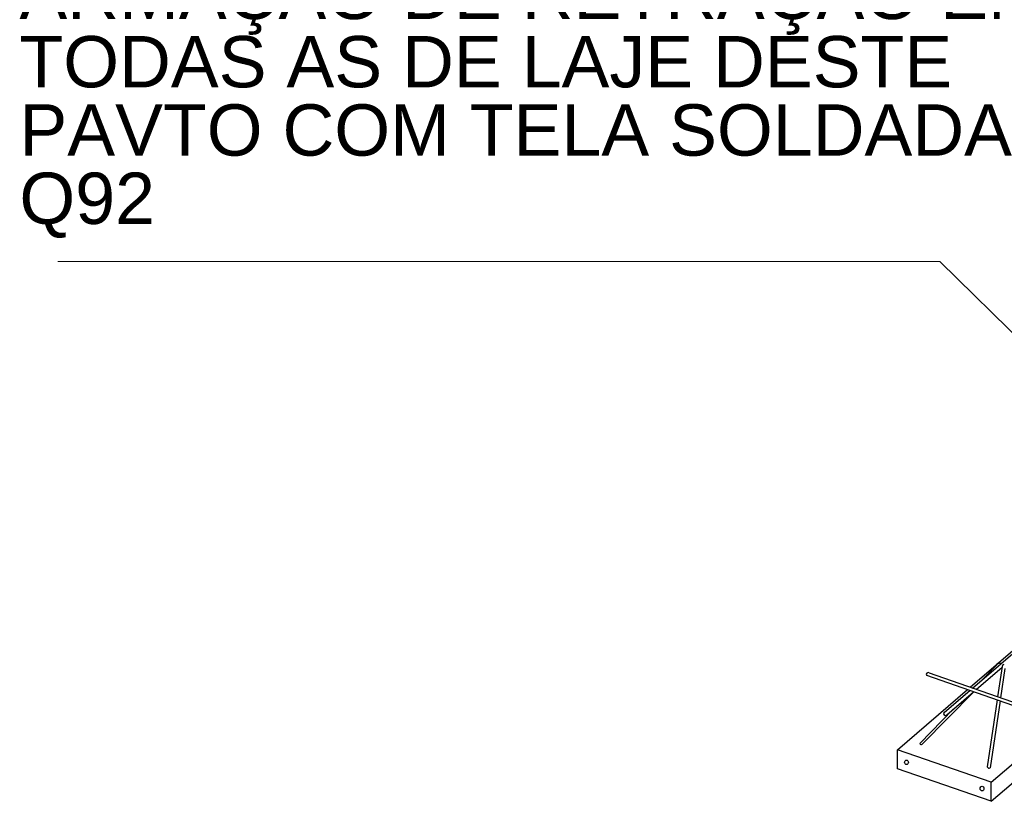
# Model space of a CAD drawing. Header units: millimetres. Extents: x 0 to 84.1, y 0 to 59.4.
# Tile 3 of 8: x 28 to 34.5, y 34 to 39.1. Entities that reach past the tile are written whole.
import ezdxf

# ---------------------------------------------------------------- set-up
doc = ezdxf.new("R2010")
doc.units = ezdxf.units.MM
doc.header["$MEASUREMENT"] = 0
doc.linetypes.add('NULL', pattern=[0])
doc.layers.add('CONTRAVENTAMENTOS', color=4, linetype='Continuous', lineweight=9)
doc.layers.add('DT-Título', color=3, linetype='Continuous', lineweight=20)
for name, color, linetype in [('Malha POP', 251, 'Continuous'), ('Treliça', 251, 'Continuous'), ('Vinco sapata', 253, 'Continuous')]:
    doc.layers.add(name, color=color, linetype=linetype)
doc.styles.add('Arial', font='txt')

msp = doc.modelspace()

# ---------------------------------------------------------------- linework, layer by layer
at = {"layer": 'CONTRAVENTAMENTOS'}
for p, q in [((34.0529, 37.5197), (28.2688, 37.5197)), ((35.4784, 36.1161), (34.0529, 37.5197))]:
    msp.add_line(p, q, dxfattribs=at)
at = {"layer": 'Malha POP'}
for p, q in [((33.9651, 34.8043), (34.8869, 34.4839)), ((33.9828, 34.8196), (34.9046, 34.4992))]:
    msp.add_line(p, q, dxfattribs=at)
msp.add_arc((33.9753, 34.8104), 0.0119, 50.75668, 210.75668, dxfattribs=at)
at = {"layer": 'Treliça'}
for p, q in [((34.2671, 34.7208), (35.0069, 35.3584)), ((34.3282, 34.7735), (34.4239, 34.8712)), ((34.4332, 34.8812), (34.4578, 34.8852)), ((34.2919, 34.7122), (34.4608, 34.8577)), ((34.4615, 34.8626), (34.4319, 34.6635)), ((34.4793, 34.848), (34.4509, 34.6569)), ((33.9378, 34.3517), (34.2752, 34.6966)), ((34.0827, 34.5619), (34.2494, 34.7055)), ((34.0987, 34.5457), (34.2742, 34.6969)), ((34.4289, 34.6431), (34.3636, 34.2037)), ((34.4479, 34.6365), (34.3826, 34.1971)), ((33.9212, 34.3575), (34.141, 34.5822))]:
    msp.add_line(p, q, dxfattribs=at)
for centre, radius, start, end in [((34.0895, 34.5527), 0.0119, 114.53975, 329.38797), ((33.9315, 34.3604), 0.0108, 196.10633, 305.55832), ((34.376, 34.2086), 0.0133, 201.65443, 300.01022)]:
    msp.add_arc(centre, radius, start, end, dxfattribs=at)
for centre, start_param, end_param in [((34.4337, 34.8688), 0.05003, 1.370856), ((34.4715, 34.8626), 5.870733, 7.853981)]:
    msp.add_ellipse(centre, major_axis=(0, 0.0125), ratio=0.8, start_param=start_param, end_param=end_param, dxfattribs=at)
for centre in [(33.8344, 34.2332), (34.3294, 34.0612)]:
    msp.add_ellipse(centre, major_axis=(0, 0.015), ratio=0.833333, dxfattribs=at)
at = {"layer": 'Vinco sapata'}
for p, q in [((34.2516, 34.7262), (34.9913, 35.3638)), ((33.7758, 34.3161), (34.2338, 34.7109)), ((34.3897, 34.1027), (34.8478, 34.4975)), ((34.3897, 33.9777), (34.9512, 34.4616)), ((33.7758, 34.1911), (33.7758, 34.3161)), ((34.3897, 34.1027), (33.7758, 34.3161)), ((34.3897, 33.9777), (33.7758, 34.1911)), ((34.3897, 33.9777), (34.3897, 34.1027))]:
    msp.add_line(p, q, dxfattribs=at)

# ---------------------------------------------------------------- texts
at = {"layer": 'DT-Título', "linetype": 'NULL', "insert": (28.0171, 37.673), "char_height": 0.336758, "width": 6.899275, "attachment_point": 7, "line_spacing_factor": 0.798, "style": 'Arial'}
msp.add_mtext('ARMAÇÃO DE RETRAÇÃO EM TODAS AS DE LAJE DESTE PAVTO COM TELA SOLDADA Q92', dxfattribs=at)

doc.saveas('drawing.dxf')
